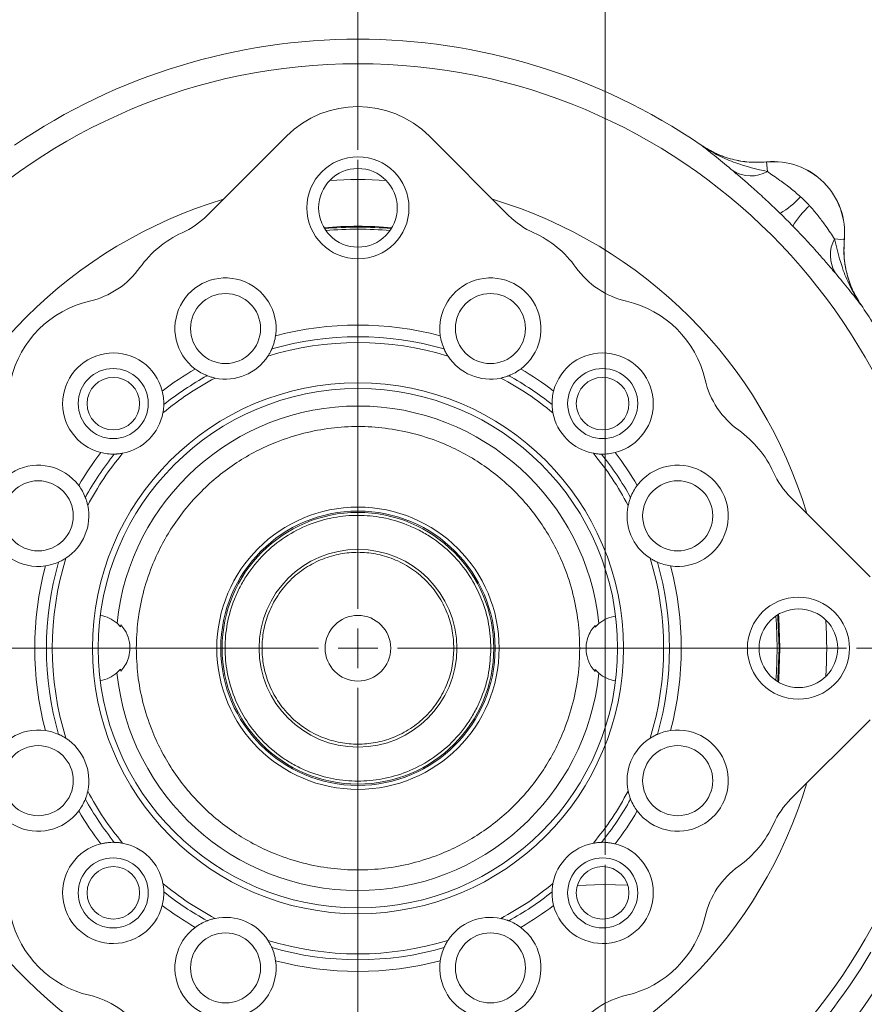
# Model space of a CAD drawing. Header units: inches. Extents: x 0.3 to 33.9, y 0.2 to 21.6.
# Tile 4 of 26: x 4.3 to 8.6, y 7.7 to 12.7. Entities that reach past the tile are written whole.
import ezdxf

# ---------------------------------------------------------------- set-up
doc = ezdxf.new("R2010")
doc.units = ezdxf.units.IN
doc.header["$MEASUREMENT"] = 0
doc.layers.add('SLD-0', color=7, linetype='Continuous', lineweight=15)
doc.styles.add('SLDTEXTSTYLE0', font='TXT', dxfattribs={"width": 0.75})
doc.dimstyles.new('SLDDIMSTYLE0', dxfattribs={"dimtxt": 0.25, "dimasz": 0.13, "dimexe": 0, "dimexo": 0.0625, "dimgap": 0.0625, "dimtad": 0, "dimtih": 1, "dimtoh": 1, "dimrnd": 1e-09, "dimzin": 12, "dimdsep": 46, "dimtxsty": 'SLDTEXTSTYLE0', "dimsah": 1, "dimcen": 0.09, "dimadec": 0, "dimazin": 3, "dimtfac": 1, "dimtofl": 0, "dimtmove": 0, "dimatfit": 3, "dimfxl": 1, "dimfrac": 2, "dimtolj": 1, "dimtzin": 12, "dimarcsym": 0})
doc.dimstyles.new('SLDDIMSTYLE1', dxfattribs={"dimtxt": 0.25, "dimasz": 0.13, "dimexe": 0, "dimexo": 0.0625, "dimgap": 0.0625, "dimtad": 0, "dimtih": 1, "dimtoh": 1, "dimrnd": 1e-09, "dimzin": 12, "dimdsep": 46, "dimtxsty": 'SLDTEXTSTYLE0', "dimsah": 1, "dimcen": 0.09, "dimadec": 0, "dimazin": 3, "dimtfac": 1, "dimtmove": 0, "dimatfit": 0, "dimfxl": 1, "dimfrac": 2, "dimtolj": 1, "dimtzin": 12, "dimarcsym": 0})

# ---------------------------------------------------------------- blocks, each defined once
blk = doc.blocks.new('_D')
at = {"layer": 'SLD-0'}
for p, q in [((2.9131, 9.5745), (2.9131, 14.5406)), ((5.9931, 12.0447), (5.9931, 14.5406)), ((4.0663, 14.4524), (4.0155, 14.4524)), ((4.0155, 14.4524), (4.0155, 14.0555)), ((4.8398, 14.4524), (4.8906, 14.4524)), ((4.8906, 14.4524), (4.8906, 14.0555)), ((2.9131, 14.4156), (3.9268, 14.4156)), ((5.9931, 14.4156), (4.9794, 14.4156)), ((4.0155, 14.0555), (4.0663, 14.0555)), ((4.8906, 14.0555), (4.8398, 14.0555))]:
    blk.add_line(p, q, dxfattribs=at)
for points in [[(2.9131, 14.4156), (3.0431, 14.3956), (3.0431, 14.4356)], [(5.9931, 14.4156), (5.8631, 14.4356), (5.8631, 14.3956)]]:
    blk.add_solid(points, dxfattribs=at)
at = {"layer": 'SLD-0', "char_height": 0.25, "attachment_point": 1, "style": 'SLDTEXTSTYLE0'}
for s, insert in [('3.08', (4.0282, 14.8254, 0.0039)), ('78.2', (4.1298, 14.3778, 0.0039))]:
    blk.add_mtext(s, dxfattribs=dict(at, insert=insert))
blk = doc.blocks.new('_D_2')
at = {"layer": 'SLD-0'}
for p, q in [((7.2431, 8.4799), (7.2431, 14.5406)), ((10.5999, 7.2701), (10.5999, 14.5406)), ((8.5347, 14.4524), (8.4839, 14.4524)), ((8.4839, 14.4524), (8.4839, 14.0555)), ((9.3082, 14.4524), (9.359, 14.4524)), ((9.359, 14.4524), (9.359, 14.0555)), ((7.2431, 14.4156), (8.3952, 14.4156)), ((10.5999, 14.4156), (9.4478, 14.4156)), ((8.4839, 14.0555), (8.5347, 14.0555)), ((9.359, 14.0555), (9.3082, 14.0555))]:
    blk.add_line(p, q, dxfattribs=at)
for points in [[(7.2431, 14.4156), (7.3731, 14.3956), (7.3731, 14.4356)], [(10.5999, 14.4156), (10.4699, 14.4356), (10.4699, 14.3956)]]:
    blk.add_solid(points, dxfattribs=at)
at = {"layer": 'SLD-0', "char_height": 0.25, "attachment_point": 1, "style": 'SLDTEXTSTYLE0'}
for s, insert in [('3.36', (8.4966, 14.8254, -1.8466)), ('85.3', (8.5982, 14.3778, -1.8466))]:
    blk.add_mtext(s, dxfattribs=dict(at, insert=insert))
blk = doc.blocks.new('_D_3')
at = {"layer": 'SLD-0'}
for p, q in [((5.9931, 12.0447), (5.9931, 14.5406)), ((7.2431, 8.4799), (7.2431, 14.5406)), ((6.2313, 14.4524), (6.1805, 14.4524)), ((6.1805, 14.4524), (6.1805, 14.0555)), ((7.0048, 14.4524), (7.0556, 14.4524)), ((7.0556, 14.4524), (7.0556, 14.0555)), ((5.9931, 14.4156), (5.7431, 14.4156)), ((7.2431, 14.4156), (7.4931, 14.4156)), ((6.1805, 14.0555), (6.2313, 14.0555)), ((7.0556, 14.0555), (7.0048, 14.0555))]:
    blk.add_line(p, q, dxfattribs=at)
for points in [[(5.9931, 14.4156), (5.8631, 14.4356), (5.8631, 14.3956)], [(7.2431, 14.4156), (7.3731, 14.3956), (7.3731, 14.4356)]]:
    blk.add_solid(points, dxfattribs=at)
at = {"layer": 'SLD-0', "char_height": 0.25, "attachment_point": 1, "style": 'SLDTEXTSTYLE0'}
for s, insert in [('1.25', (6.1932, 14.8254, -1.8466)), ('31.8', (6.2948, 14.3778, -1.8466))]:
    blk.add_mtext(s, dxfattribs=dict(at, insert=insert))
blk = doc.blocks.new('_D_5')
at = {"layer": 'SLD-0'}
for p, q in [((8.5132, 9.5245), (13.4283, 9.5245)), ((13.3033, 9.5245), (13.3033, 8.2706)), ((12.9166, 7.8965), (12.8658, 7.8965)), ((12.8658, 7.8965), (12.8658, 7.4997)), ((13.69, 7.8965), (13.7408, 7.8965)), ((13.7408, 7.8965), (13.7408, 7.4997)), ((12.8658, 7.4997), (12.9166, 7.4997)), ((13.7408, 7.4997), (13.69, 7.4997)), ((13.3033, 6.1949), (13.3033, 7.4489)), ((9.5281, 6.1949), (13.4283, 6.1949))]:
    blk.add_line(p, q, dxfattribs=at)
for points in [[(13.3033, 9.5245), (13.2833, 9.3945), (13.3233, 9.3945)], [(13.3033, 6.1949), (13.3233, 6.3249), (13.2833, 6.3249)]]:
    blk.add_solid(points, dxfattribs=at)
at = {"layer": 'SLD-0', "char_height": 0.25, "attachment_point": 1, "style": 'SLDTEXTSTYLE0'}
for s, insert in [('3.33', (12.8785, 8.2696, -1.8466)), ('84.6', (12.98, 7.8219, -1.8466))]:
    blk.add_mtext(s, dxfattribs=dict(at, insert=insert))
blk = doc.blocks.new('SW_CENTERMARKSYMBOL_0')
at = {"layer": 'SLD-0', "color": 0}
for p, q in [((0, 0.2), (0, 2.4701)), ((0, 0), (0, 0.1)), ((-0.2, 0), (-2.4701, 0)), ((0, 0), (-0.1, 0)), ((0, 0), (0, -0.1)), ((0, 0), (0.1, 0)), ((0.2, 0), (2.4701, 0)), ((0, -0.2), (0, -2.4701))]:
    blk.add_line(p, q, dxfattribs=at)
blk = doc.blocks.new('SW_CENTERMARKSYMBOL_1')
at = {"layer": 'SLD-0', "color": 0}
for p, q in [((0, 0.2), (0, 2.235)), ((0, 0), (0, 0.1)), ((-0.2, 0), (-2.235, 0)), ((0, 0), (-0.1, 0)), ((0, 0), (0, -0.1)), ((0, 0), (0.1, 0)), ((0.2, 0), (2.235, 0)), ((0, -0.2), (0, -2.235))]:
    blk.add_line(p, q, dxfattribs=at)

msp = doc.modelspace()

# ---------------------------------------------------------------- linework, layer by layer
at = {"color": 7, "linetype": 'Continuous', "lineweight": 15}
for p, q in [((5.2311, 11.7135), (5.6317, 12.1141)), ((6.3545, 12.1141), (6.755, 11.7135)), ((7.7291, 12.0683), (7.7292, 12.0686)), ((8.0586, 11.9839), (8.0586, 11.9836)), ((8.0633, 11.9349), (8.0586, 11.9836)), ((8.4034, 11.5947), (8.4521, 11.5901)), ((8.4521, 11.5901), (8.4524, 11.5901)), ((8.5371, 11.2607), (8.5368, 11.2606)), ((8.182, 10.2865), (8.5826, 9.886)), ((4.7931, 9.6327), (4.7746, 9.6514)), ((7.2117, 9.6491), (7.1933, 9.6304)), ((4.7744, 9.4), (4.7929, 9.4186)), ((7.1931, 9.4164), (7.2115, 9.3977)), ((8.5826, 9.1631), (8.182, 8.7626))]:
    msp.add_line(p, q, dxfattribs=at)
at = {"color": 8, "linetype": 'Continuous', "lineweight": 15, "flags": 128}
for points in [[(8.1154, 9.6936), (8.1164, 9.68), (8.1221, 9.5245)], [(8.1269, 9.5245), (8.1212, 9.6803), (8.12, 9.6964)], [(8.1221, 9.5245), (8.1164, 9.3691), (8.1154, 9.3554)], [(8.12, 9.3527), (8.1212, 9.3688), (8.1269, 9.5245)]]:
    msp.add_lwpolyline(points, dxfattribs=at)
at = {"color": 7, "linetype": 'Continuous', "lineweight": 15, "flags": 128}
msp.add_lwpolyline([(7.1025, 8.3253), (7.2328, 8.3299), (7.3571, 8.3269)], dxfattribs=at)
at = {"color": 7, "linetype": 'Continuous', "lineweight": 15}
for centre, radius in [((5.9931, 9.5245), 2.9561), ((5.9931, 11.7516), 0.258), ((5.9931, 11.7516), 0.1989), ((5.3234, 11.1413), 0.1772), ((6.6628, 11.1413), 0.1772), ((4.7556, 10.762), 0.1772), ((7.2305, 10.762), 0.1772), ((4.7561, 10.7615), 0.133), ((5.9931, 9.5245), 1.3425), ((7.2301, 10.7615), 0.133), ((5.9931, 9.5245), 1.313), ((4.3763, 10.1942), 0.1772), ((7.6098, 10.1942), 0.1772), ((5.9931, 9.5245), 0.7138), ((5.9931, 9.5245), 0.6937), ((5.9931, 9.5245), 0.687), ((5.9931, 9.5245), 0.5), ((8.2202, 9.5245), 0.258), ((8.2202, 9.5245), 0.1989), ((5.9931, 9.5245), 0.166), ((4.3763, 8.8548), 0.1772), ((7.6098, 8.8548), 0.1772), ((4.7556, 8.2871), 0.1772), ((4.7561, 8.2875), 0.133), ((7.2305, 8.2871), 0.1772), ((7.2301, 8.2875), 0.133), ((5.3234, 7.9078), 0.1772), ((6.6628, 7.9078), 0.1772)]:
    msp.add_circle(centre, radius, dxfattribs=at)
for centre, radius, start, end in [((5.9931, 9.5245), 3.08, 55.6887, 124.3113), ((8.0931, 11.6245), 0.361, 354.5222, 95.4778), ((8.0931, 11.6245), 0.3607, 354.5149, 95.4851), ((7.9795, 12.0854), 0.1722, 238.546, 299.097), ((7.9091, 12.0951), 0.4311, 300.4994, 318.2523), ((8.5637, 11.4406), 0.4311, 131.7477, 149.5006), ((4.9249, 12.0197), 0.4331, 294.4006, 315), ((7.0612, 12.0197), 0.4331, 225, 245.5994), ((5.3234, 11.1413), 0.5315, 114.4006, 144.4791), ((5.9931, 9.5245), 2.1191, 85.5928, 94.4072), ((6.6628, 11.1413), 0.5315, 35.5209, 65.5994), ((8.5539, 11.511), 0.1722, 150.903, 211.454), ((4.5383, 11.7017), 0.4331, 283.0209, 324.4791), ((7.4478, 11.7017), 0.4331, 215.5209, 256.9791), ((5.3234, 11.1413), 0.2559, 351.8195, 233.1805), ((6.6628, 11.1413), 0.2559, 306.8195, 188.1805), ((4.7556, 10.762), 0.5315, 103.0209, 166.9791), ((7.2305, 10.762), 0.5315, 13.0209, 76.9791), ((5.9931, 9.5245), 3.08, 29.9895, 34.3113), ((5.9931, 9.5245), 1.6343, 75.2393, 104.7607), ((5.9931, 9.5245), 1.5457, 72.8719, 107.1281), ((5.9931, 9.5245), 1.5753, 73.955, 106.045), ((4.7556, 10.762), 0.2559, 14.3195, 255.6805), ((7.2305, 10.762), 0.2559, 284.3195, 165.6805), ((5.3234, 11.1413), 0.2559, 258.0641, 326.9359), ((6.6628, 11.1413), 0.2559, 213.0641, 281.9359), ((5.9931, 9.5245), 1.6343, 120.2393, 127.2607), ((5.9931, 9.5245), 1.6343, 52.7393, 59.7607), ((5.9931, 9.5245), 1.5753, 118.955, 128.545), ((5.9931, 9.5245), 1.5753, 51.455, 61.045), ((8.1703, 10.9793), 0.4331, 193.0209, 234.4791), ((5.9931, 9.5245), 1.225, 5.8342, 174.0582), ((4.7556, 10.762), 0.2559, 280.5641, 349.4359), ((7.2305, 10.762), 0.2559, 190.5641, 259.4359), ((7.6098, 10.1942), 0.5315, 24.4006, 54.4791), ((5.9931, 9.5245), 1.6343, 142.7393, 149.7607), ((5.9931, 9.5245), 1.6343, 30.2393, 37.2607), ((5.9931, 9.5245), 1.5753, 141.455, 151.045), ((5.9931, 9.5245), 1.5753, 28.955, 38.545), ((4.3763, 10.1942), 0.2559, 36.8195, 278.1805), ((7.6098, 10.1942), 0.2559, 261.8195, 143.1805), ((8.4883, 10.5927), 0.4331, 204.4006, 225), ((4.3763, 10.1942), 0.2559, 303.0641, 11.9359), ((7.6098, 10.1942), 0.2559, 168.0641, 236.9359), ((5.9931, 9.5245), 1.5753, 163.955, 196.045), ((5.9931, 9.5245), 1.5457, 162.8719, 197.1281), ((5.9931, 9.5245), 1.5457, 342.8719, 17.1281), ((5.9931, 9.5245), 1.5753, 343.955, 16.045), ((5.9931, 9.5245), 1.6343, 165.2393, 194.7607), ((5.9931, 9.5245), 1.6343, 345.2393, 14.7607), ((4.6661, 9.5258), 0.166, 49.1485, 81.5228), ((7.3201, 9.5233), 0.166, 98.3696, 130.7438), ((5.9931, 9.5245), 2.1191, 355.5928, 4.4072), ((5.9931, 9.5245), 1.2049, 174.401, 174.8501), ((5.9931, 9.5245), 1.2049, 5.0423, 5.4914), ((5.9931, 9.5245), 1.2049, 185.0423, 185.4914), ((5.9931, 9.5245), 1.2049, 354.401, 354.8501), ((4.6661, 9.5258), 0.166, 278.3696, 310.7438), ((5.9931, 9.5245), 1.225, 185.8342, 354.0582), ((7.3201, 9.5233), 0.166, 229.1485, 261.5228), ((4.3763, 8.8548), 0.2559, 81.8195, 323.1805), ((4.3763, 8.8548), 0.2559, 348.0641, 56.9359), ((7.6098, 8.8548), 0.2559, 123.0641, 191.9359), ((7.6098, 8.8548), 0.2559, 216.8195, 98.1805), ((5.9931, 9.5245), 1.5753, 208.955, 218.545), ((5.9931, 9.5245), 1.5753, 321.455, 331.045), ((8.4883, 8.4564), 0.4331, 135, 155.5994), ((5.9931, 9.5245), 1.6343, 210.2393, 217.2607), ((5.9931, 9.5245), 1.6343, 322.7393, 329.7607), ((7.6098, 8.8548), 0.5315, 305.5209, 335.5994), ((4.7556, 8.2871), 0.2559, 104.3195, 345.6805), ((4.7556, 8.2871), 0.2559, 10.5641, 79.4359), ((7.2305, 8.2871), 0.2559, 100.5641, 169.4359), ((7.2305, 8.2871), 0.2559, 194.3195, 75.6805), ((8.1703, 8.0698), 0.4331, 125.5209, 166.9791), ((5.9931, 9.5245), 1.5753, 231.455, 241.045), ((5.9931, 9.5245), 1.5753, 298.955, 308.545), ((5.9931, 9.5245), 1.6343, 232.7393, 239.7607), ((5.9931, 9.5245), 1.6343, 300.2393, 307.2607), ((4.7556, 8.2871), 0.5315, 193.0209, 256.9791), ((7.2305, 8.2871), 0.5315, 283.0209, 346.9791), ((5.3234, 7.9078), 0.2559, 33.0641, 101.9359), ((6.6628, 7.9078), 0.2559, 78.0641, 146.9359), ((5.3234, 7.9078), 0.2559, 126.8195, 8.1805), ((6.6628, 7.9078), 0.2559, 171.8195, 53.1805), ((5.9931, 9.5245), 1.5457, 252.8719, 287.1281), ((5.9931, 9.5245), 1.5753, 253.955, 286.045), ((5.9931, 9.5245), 3.0148, 314.4564, 329.3474), ((5.9931, 9.5245), 1.6343, 255.2393, 284.7607), ((5.9931, 9.5245), 3.1348, 314.4564, 329.3474), ((4.5383, 7.3473), 0.4331, 35.5209, 76.9791), ((7.4478, 7.3473), 0.4331, 103.0209, 144.4791)]:
    msp.add_arc(centre, radius, start, end, dxfattribs=at)
at = {"color": 8, "linetype": 'Continuous', "lineweight": 15}
for radius, start, end in [(2.3701, 86.5506, 93.4494), (2.3701, 106.689, 163.311), (2.3701, 16.689, 73.311), (2.1338, 85.3804, 94.6196), (2.129, 85.4444, 94.5556), (2.3701, 356.5506, 3.4494), (2.3701, 196.689, 253.311), (2.3701, 286.689, 343.311)]:
    msp.add_arc((5.9931, 9.5245), radius, start, end, dxfattribs=at)
at = {"color": 7, "linetype": 'Continuous', "lineweight": 15}
msp.add_ellipse((5.9931, 11.7507), major_axis=(0, -0.5132), ratio=0.997265, start_param=2.357564, end_param=3.925621, dxfattribs=at)
for points, knots in [([(7.8897, 11.9385), (7.8608, 11.9626), (7.8173, 11.9989), (7.7668, 12.0391), (7.7418, 12.0586), (7.7293, 12.0682), (7.7291, 12.0683)], [0, 0, 0, 0, 0.493398, 0.745029, 0.997453, 1, 1, 1, 1]), ([(7.7291, 12.0683), (7.7294, 12.0681), (7.757, 12.0487), (7.8138, 12.0151), (7.9253, 11.9676), (8.0096, 11.9476), (8.0633, 11.9349)], [0, 0, 0, 0, 0.00233, 0.278135, 0.541057, 1, 1, 1, 1]), ([(7.7291, 12.0683), (7.7305, 12.0673), (7.7548, 12.0509), (7.8056, 12.0227), (7.8858, 11.9948), (7.9713, 11.9797), (8.0292, 11.9823), (8.0586, 11.9836)], [0, 0, 0, 0, 0.014322, 0.253699, 0.500028, 0.74622, 1, 1, 1, 1]), ([(7.7292, 12.0686), (7.7535, 12.0537), (7.8029, 12.0234), (7.8851, 11.9955), (7.9713, 11.98), (8.0292, 11.9826), (8.0586, 11.9839)], [0, 0, 0, 0, 0.246215, 0.500001, 0.746214, 1, 1, 1, 1]), ([(8.1279, 11.7237), (8.1233, 11.7282), (8.097, 11.7537), (8.0483, 11.7996), (7.9877, 11.8542), (7.9333, 11.9015), (7.9044, 11.926), (7.8897, 11.9385)], [0, 0, 0, 0, 0.054789, 0.306864, 0.566571, 0.779999, 1, 1, 1, 1]), ([(8.0633, 11.9349), (8.0839, 11.9208), (8.1197, 11.8961), (8.1796, 11.8526), (8.2135, 11.8231), (8.2308, 11.8081)], [0, 0, 0, 0, 0.3988761, 0.6949123, 1, 1, 1, 1]), ([(8.2766, 11.7623), (8.2797, 11.7588), (8.2963, 11.7406), (8.3246, 11.7058), (8.3655, 11.6501), (8.3893, 11.6154), (8.4034, 11.5947)], [0, 0, 0, 0, 0.0616032, 0.3284686, 0.6011933, 1, 1, 1, 1]), ([(8.407, 11.4212), (8.395, 11.4354), (8.3705, 11.4643), (8.322, 11.52), (8.2627, 11.586), (8.216, 11.6346), (8.1922, 11.6594)], [0, 0, 0, 0, 0.21336, 0.43352, 0.711269, 1, 1, 1, 1]), ([(8.4034, 11.5947), (8.4161, 11.5411), (8.4361, 11.4568), (8.4836, 11.3453), (8.5172, 11.2885), (8.5366, 11.2608), (8.5368, 11.2606)], [0, 0, 0, 0, 0.458943, 0.721865, 0.99767, 1, 1, 1, 1]), ([(8.4521, 11.5901), (8.4508, 11.5624), (8.4481, 11.5062), (8.4624, 11.4215), (8.49, 11.3374), (8.521, 11.2865), (8.5368, 11.2606)], [0, 0, 0, 0, 0.239385, 0.485722, 0.738731, 1, 1, 1, 1]), ([(8.4524, 11.5901), (8.4511, 11.5616), (8.4484, 11.5037), (8.4636, 11.4183), (8.4916, 11.3352), (8.5218, 11.2858), (8.5371, 11.2607)], [0, 0, 0, 0, 0.246215, 0.500001, 0.746214, 1, 1, 1, 1]), ([(8.5368, 11.2606), (8.5367, 11.2607), (8.5271, 11.2733), (8.5076, 11.2983), (8.4674, 11.3488), (8.4311, 11.3923), (8.407, 11.4212)], [0, 0, 0, 0, 0.002547, 0.254971, 0.506602, 1, 1, 1, 1]), ([(5.5767, 11.1049), (5.5747, 11.0939), (5.5708, 11.0717), (5.5621, 11.0496), (5.5577, 11.0384)], [0, 0, 0, 0, 0.496969, 1, 1, 1, 1]), ([(6.4095, 11.1049), (6.4114, 11.0939), (6.4153, 11.0717), (6.424, 11.0496), (6.4284, 11.0384)], [0, 0, 0, 0, 0.496969, 1, 1, 1, 1]), ([(5.5577, 11.0384), (5.5576, 11.0382), (5.5573, 11.0376), (5.5555, 11.0336), (5.5523, 11.0269), (5.5466, 11.0159), (5.541, 11.0069), (5.5378, 11.0017)], [0, 0, 0, 0, 0.14452, 0.288613, 0.442004, 0.679534, 1, 1, 1, 1]), ([(6.4483, 11.0017), (6.4447, 11.0076), (6.4389, 11.0169), (6.4331, 11.0282), (6.4301, 11.0347), (6.4287, 11.038), (6.4285, 11.0383), (6.4284, 11.0384)], [0, 0, 0, 0, 0.36156, 0.574987, 0.749388, 0.895731, 1, 1, 1, 1]), ([(5.17, 10.9365), (5.1792, 10.93), (5.1976, 10.9171), (5.2195, 10.9077), (5.2304, 10.9029)], [0, 0, 0, 0, 0.4969691, 1, 1, 1, 1]), ([(6.8161, 10.9365), (6.807, 10.93), (6.7885, 10.9171), (6.7667, 10.9077), (6.7557, 10.9029)], [0, 0, 0, 0, 0.496969, 1, 1, 1, 1]), ([(5.2704, 10.891), (5.2637, 10.8925), (5.2531, 10.895), (5.241, 10.899), (5.2343, 10.9014), (5.2309, 10.9027), (5.2306, 10.9028), (5.2304, 10.9029)], [0, 0, 0, 0, 0.3615605, 0.5749871, 0.7493879, 0.8957311, 1, 1, 1, 1]), ([(6.7557, 10.9029), (6.7554, 10.9028), (6.7549, 10.9026), (6.7507, 10.901), (6.7437, 10.8985), (6.7319, 10.8947), (6.7216, 10.8923), (6.7157, 10.891)], [0, 0, 0, 0, 0.14452, 0.288613, 0.442004, 0.679534, 1, 1, 1, 1]), ([(5.0036, 10.8253), (5.006, 10.8143), (5.0109, 10.7924), (5.0113, 10.7686), (5.0115, 10.7566)], [0, 0, 0, 0, 0.496969, 1, 1, 1, 1]), ([(6.9825, 10.8253), (6.9801, 10.8143), (6.9752, 10.7924), (6.9748, 10.7686), (6.9746, 10.7566)], [0, 0, 0, 0, 0.496969, 1, 1, 1, 1]), ([(5.0115, 10.7566), (5.0115, 10.7563), (5.0115, 10.7557), (5.0113, 10.7513), (5.0109, 10.7439), (5.0099, 10.7315), (5.0082, 10.7211), (5.0072, 10.7151)], [0, 0, 0, 0, 0.14452, 0.288613, 0.442004, 0.679534, 1, 1, 1, 1]), ([(6.9789, 10.7151), (6.9778, 10.7218), (6.9761, 10.7326), (6.9751, 10.7454), (6.9747, 10.7525), (6.9747, 10.7561), (6.9747, 10.7564), (6.9746, 10.7566)], [0, 0, 0, 0, 0.36156, 0.574987, 0.749388, 0.895731, 1, 1, 1, 1]), ([(4.872, 9.5256), (4.8735, 9.48), (4.8767, 9.3875), (4.9035, 9.2487), (4.9441, 9.1218), (4.9954, 9.0089), (5.053, 8.9102), (5.1207, 8.8172), (5.1982, 8.7312), (5.2841, 8.6535), (5.377, 8.5856), (5.4755, 8.5279), (5.5883, 8.4764), (5.7152, 8.4353), (5.8539, 8.4092), (5.992, 8.4007), (6.1301, 8.409), (6.2689, 8.4348), (6.3958, 8.4757), (6.5087, 8.5269), (6.6074, 8.5844), (6.7004, 8.6521), (6.7864, 8.7297), (6.8641, 8.8156), (6.932, 8.9085), (6.9897, 9.007), (7.0412, 9.1198), (7.0823, 9.2466), (7.1084, 9.3854), (7.1169, 9.5235), (7.1086, 9.6616), (7.0828, 9.8004), (7.0419, 9.9273), (6.9907, 10.0402), (6.9332, 10.1388), (6.8655, 10.2318), (6.7879, 10.3179), (6.702, 10.3956), (6.6091, 10.4635), (6.5106, 10.5212), (6.3978, 10.5727), (6.271, 10.6138), (6.1322, 10.6398), (5.9941, 10.6484), (5.856, 10.6401), (5.7172, 10.6143), (5.5903, 10.5734), (5.4774, 10.5222), (5.3788, 10.4646), (5.2858, 10.3969), (5.1997, 10.3194), (5.122, 10.2335), (5.0541, 10.1406), (4.9964, 10.0421), (4.9449, 9.9293), (4.904, 9.8024), (4.877, 9.6637), (4.8736, 9.5712), (4.872, 9.5256)], [0, 0, 0, 0, 0.0194081, 0.0394154, 0.0599878, 0.0760683, 0.0921517, 0.1085743, 0.125, 0.1414226, 0.1578483, 0.1739287, 0.1900121, 0.210582, 0.2305912, 0.25, 0.2694061, 0.2894154, 0.3099878, 0.3260683, 0.3421517, 0.3585743, 0.375, 0.3914226, 0.4078483, 0.4239287, 0.4400121, 0.460582, 0.4805912, 0.5, 0.5194061, 0.5394154, 0.5599878, 0.5760683, 0.5921517, 0.6085743, 0.625, 0.6414226, 0.6578483, 0.6739287, 0.6900121, 0.710582, 0.7305912, 0.75, 0.7694061, 0.7894154, 0.8099878, 0.8260683, 0.8421517, 0.8585743, 0.875, 0.8914226, 0.9078483, 0.9239287, 0.9400121, 0.960582, 0.9805932, 1, 1, 1, 1]), ([(4.6923, 10.514), (4.7033, 10.5116), (4.7252, 10.5067), (4.749, 10.5063), (4.761, 10.5061)], [0, 0, 0, 0, 0.496969, 1, 1, 1, 1]), ([(4.8025, 10.5104), (4.7992, 10.5098), (4.7925, 10.5087), (4.7839, 10.5076), (4.777, 10.507), (4.7708, 10.5065), (4.7651, 10.5062), (4.7615, 10.5061), (4.7612, 10.5061), (4.761, 10.5061)], [0, 0, 0, 0, 0.17842, 0.362253, 0.467881, 0.575857, 0.749901, 0.895945, 1, 1, 1, 1]), ([(7.2251, 10.5061), (7.2248, 10.5061), (7.2242, 10.5061), (7.2198, 10.5063), (7.2124, 10.5067), (7.2, 10.5077), (7.1896, 10.5094), (7.1836, 10.5104)], [0, 0, 0, 0, 0.1445204, 0.2886131, 0.4420035, 0.6795337, 1, 1, 1, 1]), ([(7.2938, 10.514), (7.2829, 10.5116), (7.2609, 10.5067), (7.2371, 10.5063), (7.2251, 10.5061)], [0, 0, 0, 0, 0.496969, 1, 1, 1, 1]), ([(4.5811, 10.3476), (4.5876, 10.3384), (4.6005, 10.32), (4.6099, 10.2982), (4.6147, 10.2872)], [0, 0, 0, 0, 0.496969, 1, 1, 1, 1]), ([(7.405, 10.3476), (7.3986, 10.3384), (7.3856, 10.32), (7.3762, 10.2982), (7.3714, 10.2872)], [0, 0, 0, 0, 0.496969, 1, 1, 1, 1]), ([(4.6147, 10.2872), (4.6148, 10.2869), (4.615, 10.2863), (4.6166, 10.2822), (4.6191, 10.2752), (4.6229, 10.2634), (4.6253, 10.2531), (4.6266, 10.2472)], [0, 0, 0, 0, 0.14452, 0.288613, 0.442004, 0.679534, 1, 1, 1, 1]), ([(7.3595, 10.2472), (7.3611, 10.2539), (7.3636, 10.2645), (7.3675, 10.2766), (7.3699, 10.2833), (7.3712, 10.2867), (7.3714, 10.287), (7.3714, 10.2872)], [0, 0, 0, 0, 0.36156, 0.574987, 0.749388, 0.895731, 1, 1, 1, 1]), ([(6.6651, 9.5239), (6.6629, 9.5649), (6.6585, 9.6493), (6.6212, 9.7746), (6.5593, 9.8951), (6.4721, 10.0026), (6.3823, 10.0757), (6.3033, 10.122), (6.2225, 10.1588), (6.1191, 10.1887), (5.9937, 10.2003), (5.8683, 10.1889), (5.743, 10.153), (5.6225, 10.0907), (5.515, 10.0036), (5.4419, 9.9137), (5.3956, 9.8348), (5.3588, 9.754), (5.3289, 9.6506), (5.3173, 9.5252), (5.3287, 9.3998), (5.3646, 9.2745), (5.4269, 9.154), (5.514, 9.0464), (5.6039, 8.9734), (5.6828, 8.9271), (5.7636, 8.8903), (5.867, 8.8604), (5.9924, 8.8488), (6.1179, 8.8602), (6.2431, 8.8961), (6.3636, 8.9583), (6.4712, 9.0455), (6.5442, 9.1353), (6.5905, 9.2143), (6.6272, 9.2951), (6.6583, 9.3985), (6.6629, 9.4829), (6.6651, 9.5239)], [0, 0, 0, 0, 0.029124, 0.059993, 0.092145, 0.124979, 0.157814, 0.173908, 0.190007, 0.220876, 0.25, 0.279124, 0.309993, 0.342145, 0.374979, 0.407814, 0.423908, 0.440007, 0.470876, 0.5, 0.529124, 0.559993, 0.592145, 0.624979, 0.657814, 0.673908, 0.690007, 0.720876, 0.75, 0.779124, 0.809993, 0.842145, 0.874979, 0.907814, 0.923908, 0.940007, 0.970876, 1, 1, 1, 1]), ([(6.4781, 9.5241), (6.4765, 9.5537), (6.4733, 9.6146), (6.4464, 9.705), (6.4018, 9.792), (6.3388, 9.8696), (6.2613, 9.9327), (6.1744, 9.9778), (6.084, 10.0039), (5.9935, 10.0123), (5.903, 10.004), (5.8126, 9.9781), (5.7256, 9.9332), (5.648, 9.8703), (5.5849, 9.7928), (5.5398, 9.7059), (5.5137, 9.6155), (5.5053, 9.525), (5.5136, 9.4345), (5.5395, 9.3441), (5.5844, 9.2571), (5.6473, 9.1795), (5.7248, 9.1164), (5.8117, 9.0713), (5.9021, 9.0452), (5.9926, 9.0368), (6.0831, 9.045), (6.1735, 9.0709), (6.2605, 9.1159), (6.3381, 9.1788), (6.4013, 9.2563), (6.4461, 9.3432), (6.4732, 9.4336), (6.4765, 9.4945), (6.4781, 9.5241)], [0, 0, 0, 0, 0.029129, 0.060003, 0.09216, 0.125, 0.15784, 0.189997, 0.220871, 0.25, 0.279129, 0.310003, 0.34216, 0.375, 0.40784, 0.439997, 0.470871, 0.5, 0.529129, 0.560003, 0.59216, 0.625, 0.65784, 0.689997, 0.720871, 0.75, 0.779129, 0.810003, 0.84216, 0.875, 0.90784, 0.939997, 0.970871, 1, 1, 1, 1]), ([(4.4127, 9.9409), (4.4237, 9.9429), (4.4459, 9.9468), (4.468, 9.9555), (4.4792, 9.9599)], [0, 0, 0, 0, 0.496969, 1, 1, 1, 1]), ([(4.5159, 9.9798), (4.51, 9.9762), (4.5007, 9.9704), (4.4894, 9.9646), (4.4829, 9.9616), (4.4796, 9.9601), (4.4793, 9.96), (4.4792, 9.9599)], [0, 0, 0, 0, 0.36156, 0.574987, 0.749388, 0.895731, 1, 1, 1, 1]), ([(7.507, 9.9599), (7.5067, 9.96), (7.5061, 9.9603), (7.5021, 9.9621), (7.4954, 9.9653), (7.4844, 9.971), (7.4754, 9.9766), (7.4702, 9.9798)], [0, 0, 0, 0, 0.14452, 0.288613, 0.442004, 0.679534, 1, 1, 1, 1]), ([(7.5734, 9.9409), (7.5624, 9.9429), (7.5402, 9.9468), (7.5181, 9.9555), (7.507, 9.9599)], [0, 0, 0, 0, 0.496969, 1, 1, 1, 1]), ([(4.7937, 9.4092), (4.8011, 9.4178), (4.8157, 9.435), (4.833, 9.4722), (4.8419, 9.5171), (4.8375, 9.5682), (4.8181, 9.6138), (4.8009, 9.634), (4.7939, 9.6421)], [0, 0, 0, 0, 0.146116, 0.291368, 0.458869, 0.657011, 0.861554, 1, 1, 1, 1]), ([(7.1924, 9.6398), (7.1851, 9.6312), (7.1704, 9.6141), (7.1531, 9.5769), (7.1442, 9.532), (7.1486, 9.4809), (7.168, 9.4353), (7.1852, 9.4151), (7.1922, 9.407)], [0, 0, 0, 0, 0.146116, 0.291368, 0.458869, 0.657011, 0.861554, 1, 1, 1, 1]), ([(4.4127, 9.1081), (4.4237, 9.1062), (4.4459, 9.1023), (4.468, 9.0936), (4.4792, 9.0892)], [0, 0, 0, 0, 0.496969, 1, 1, 1, 1]), ([(4.4792, 9.0892), (4.4794, 9.089), (4.48, 9.0888), (4.484, 9.087), (4.4907, 9.0838), (4.5018, 9.0781), (4.5107, 9.0725), (4.5159, 9.0693)], [0, 0, 0, 0, 0.1445204, 0.2886131, 0.4420035, 0.6795337, 1, 1, 1, 1]), ([(7.4702, 9.0693), (7.4761, 9.0729), (7.4854, 9.0787), (7.4968, 9.0845), (7.5032, 9.0875), (7.5065, 9.0889), (7.5068, 9.0891), (7.507, 9.0892)], [0, 0, 0, 0, 0.36156, 0.574987, 0.749388, 0.895731, 1, 1, 1, 1]), ([(7.5734, 9.1081), (7.5624, 9.1062), (7.5402, 9.1023), (7.5181, 9.0936), (7.507, 9.0892)], [0, 0, 0, 0, 0.496969, 1, 1, 1, 1]), ([(4.6266, 8.8019), (4.6251, 8.7952), (4.6226, 8.7846), (4.6186, 8.7725), (4.6162, 8.7658), (4.6149, 8.7624), (4.6148, 8.7621), (4.6147, 8.7619)], [0, 0, 0, 0, 0.36156, 0.574987, 0.749388, 0.895731, 1, 1, 1, 1]), ([(7.3714, 8.7619), (7.3713, 8.7622), (7.3711, 8.7627), (7.3695, 8.7669), (7.367, 8.7739), (7.3633, 8.7857), (7.3609, 8.796), (7.3595, 8.8019)], [0, 0, 0, 0, 0.14452, 0.288613, 0.442004, 0.679534, 1, 1, 1, 1]), ([(4.6147, 8.7619), (4.61, 8.7511), (4.6006, 8.7292), (4.5876, 8.7108), (4.5811, 8.7015)], [0, 0, 0, 0, 0.49671, 1, 1, 1, 1]), ([(7.405, 8.7015), (7.3986, 8.7106), (7.3856, 8.7291), (7.3762, 8.7509), (7.3714, 8.7619)], [0, 0, 0, 0, 0.496969, 1, 1, 1, 1]), ([(4.6923, 8.5351), (4.6977, 8.5363), (4.7086, 8.5389), (4.7255, 8.5414), (4.743, 8.543), (4.755, 8.543), (4.761, 8.543)], [0, 0, 0, 0, 0.248135, 0.496943, 0.748029, 1, 1, 1, 1]), ([(4.761, 8.543), (4.7613, 8.5429), (4.7619, 8.5429), (4.7663, 8.5428), (4.7737, 8.5424), (4.7861, 8.5414), (4.7965, 8.5397), (4.8025, 8.5387)], [0, 0, 0, 0, 0.14452, 0.288613, 0.442004, 0.679534, 1, 1, 1, 1]), ([(7.1836, 8.5387), (7.1869, 8.5393), (7.1936, 8.5404), (7.2022, 8.5415), (7.2091, 8.5421), (7.2153, 8.5426), (7.221, 8.5429), (7.2246, 8.5429), (7.2249, 8.543), (7.2251, 8.543)], [0, 0, 0, 0, 0.17842, 0.362253, 0.467881, 0.575857, 0.749901, 0.895945, 1, 1, 1, 1]), ([(7.2938, 8.5351), (7.2884, 8.5363), (7.2775, 8.5389), (7.2606, 8.5414), (7.2432, 8.543), (7.2311, 8.543), (7.2251, 8.543)], [0, 0, 0, 0, 0.248135, 0.496943, 0.748029, 1, 1, 1, 1]), ([(5.0072, 8.334), (5.0083, 8.3272), (5.01, 8.3164), (5.011, 8.3037), (5.0114, 8.2966), (5.0115, 8.293), (5.0115, 8.2927), (5.0115, 8.2925)], [0, 0, 0, 0, 0.36156, 0.574987, 0.749388, 0.895731, 1, 1, 1, 1]), ([(6.9746, 8.2925), (6.9747, 8.2928), (6.9747, 8.2934), (6.9748, 8.2978), (6.9752, 8.3052), (6.9762, 8.3176), (6.9779, 8.328), (6.9789, 8.334)], [0, 0, 0, 0, 0.14452, 0.288613, 0.442004, 0.679534, 1, 1, 1, 1]), ([(5.0036, 8.2238), (5.006, 8.2347), (5.0109, 8.2567), (5.0113, 8.2805), (5.0115, 8.2925)], [0, 0, 0, 0, 0.496969, 1, 1, 1, 1]), ([(6.9825, 8.2238), (6.9801, 8.2347), (6.9752, 8.2567), (6.9748, 8.2805), (6.9746, 8.2925)], [0, 0, 0, 0, 0.496969, 1, 1, 1, 1]), ([(5.17, 8.1126), (5.1792, 8.119), (5.1976, 8.132), (5.2195, 8.1414), (5.2304, 8.1462)], [0, 0, 0, 0, 0.496969, 1, 1, 1, 1]), ([(5.2304, 8.1462), (5.2307, 8.1463), (5.2313, 8.1465), (5.2354, 8.1481), (5.2424, 8.1506), (5.2542, 8.1543), (5.2645, 8.1567), (5.2704, 8.1581)], [0, 0, 0, 0, 0.14452, 0.288613, 0.442004, 0.679534, 1, 1, 1, 1]), ([(6.7157, 8.1581), (6.7224, 8.1565), (6.733, 8.154), (6.7451, 8.1501), (6.7518, 8.1477), (6.7552, 8.1464), (6.7555, 8.1462), (6.7557, 8.1462)], [0, 0, 0, 0, 0.36156, 0.574987, 0.749388, 0.895731, 1, 1, 1, 1]), ([(6.8161, 8.1126), (6.807, 8.119), (6.7885, 8.132), (6.7667, 8.1414), (6.7557, 8.1462)], [0, 0, 0, 0, 0.496969, 1, 1, 1, 1]), ([(5.5378, 8.0474), (5.5414, 8.0415), (5.5472, 8.0322), (5.553, 8.0208), (5.556, 8.0144), (5.5575, 8.0111), (5.5576, 8.0108), (5.5577, 8.0107)], [0, 0, 0, 0, 0.36156, 0.574987, 0.749388, 0.895731, 1, 1, 1, 1]), ([(6.4284, 8.0107), (6.4286, 8.0109), (6.4288, 8.0115), (6.4306, 8.0155), (6.4338, 8.0222), (6.4395, 8.0332), (6.4451, 8.0422), (6.4483, 8.0474)], [0, 0, 0, 0, 0.14452, 0.288613, 0.442004, 0.679534, 1, 1, 1, 1]), ([(5.5767, 7.9442), (5.5747, 7.9552), (5.5708, 7.9774), (5.5621, 7.9995), (5.5577, 8.0107)], [0, 0, 0, 0, 0.496969, 1, 1, 1, 1]), ([(6.4095, 7.9442), (6.4114, 7.9552), (6.4153, 7.9774), (6.424, 7.9995), (6.4284, 8.0107)], [0, 0, 0, 0, 0.496969, 1, 1, 1, 1])]:
    msp.add_open_spline(points, degree=3, knots=knots, dxfattribs=at)
for points in [[(8.2308, 11.8081), (8.2387, 11.8007), (8.2544, 11.7859), (8.2692, 11.7701), (8.2766, 11.7623)], [(8.1922, 11.6594), (8.1816, 11.6702), (8.1604, 11.6918), (8.1387, 11.7131), (8.1279, 11.7237)], [(5.2704, 10.891), (5.2243, 10.865), (5.132, 10.8132), (5.0488, 10.7478), (5.0072, 10.7151)], [(6.9789, 10.7151), (6.9373, 10.7478), (6.8541, 10.8132), (6.7618, 10.865), (6.7157, 10.891)], [(4.8025, 10.5104), (4.7698, 10.4688), (4.7044, 10.3856), (4.6526, 10.2933), (4.6266, 10.2472)], [(7.3595, 10.2472), (7.3335, 10.2933), (7.2817, 10.3856), (7.2163, 10.4688), (7.1836, 10.5104)], [(4.6266, 8.8019), (4.6526, 8.7558), (4.7044, 8.6635), (4.7698, 8.5803), (4.8025, 8.5387)], [(7.1836, 8.5387), (7.2163, 8.5803), (7.2817, 8.6635), (7.3335, 8.7558), (7.3595, 8.8019)], [(5.0072, 8.334), (5.0488, 8.3013), (5.132, 8.2359), (5.2243, 8.1841), (5.2704, 8.1581)], [(6.7157, 8.1581), (6.7618, 8.1841), (6.8541, 8.2359), (6.9373, 8.3013), (6.9789, 8.334)]]:
    msp.add_open_spline(points, degree=3, dxfattribs=at)

# ---------------------------------------------------------------- block references
at = {"layer": 'SLD-0'}
for name, p in [('SW_CENTERMARKSYMBOL_0', (5.9931, 9.5245)), ('SW_CENTERMARKSYMBOL_1', (7.2431, 6.1949))]:
    msp.add_blockref(name, p, dxfattribs=at)

# ---------------------------------------------------------------- dimensions: what is measured, and where the dimension line sits
for base, p1, p2, dimstyle, picture, middle in [((5.9931, 14.4156), (2.9131, 9.5245), (5.9931, 11.9947), 'SLDDIMSTYLE0', '_D', (4.4531, 14.4156)), ((5.9931, 14.4156), (7.2431, 8.4299), (5.9931, 11.9947), 'SLDDIMSTYLE1', '_D_3', (6.6181, 14.4156)), ((7.2431, 14.4156), (10.5999, 7.2201), (7.2431, 8.4299), 'SLDDIMSTYLE0', '_D_2', (8.9215, 14.4156))]:
    dim = msp.add_linear_dim(base=base, p1=p1, p2=p2, dimstyle=dimstyle, dxfattribs=at)
    dim.commit()
    dim.dimension.update_dxf_attribs({"geometry": picture, "text_midpoint": middle, "dimtype": 160})
dim = msp.add_linear_dim(base=(13.3033, 9.5245), p1=(9.4781, 6.1949), p2=(8.4632, 9.5245), angle=90, dimstyle='SLDDIMSTYLE0', dxfattribs=at)
dim.commit()
dim.dimension.update_dxf_attribs({"geometry": '_D_5', "text_midpoint": (13.3033, 7.8597), "dimtype": 160})

doc.saveas('drawing.dxf')
